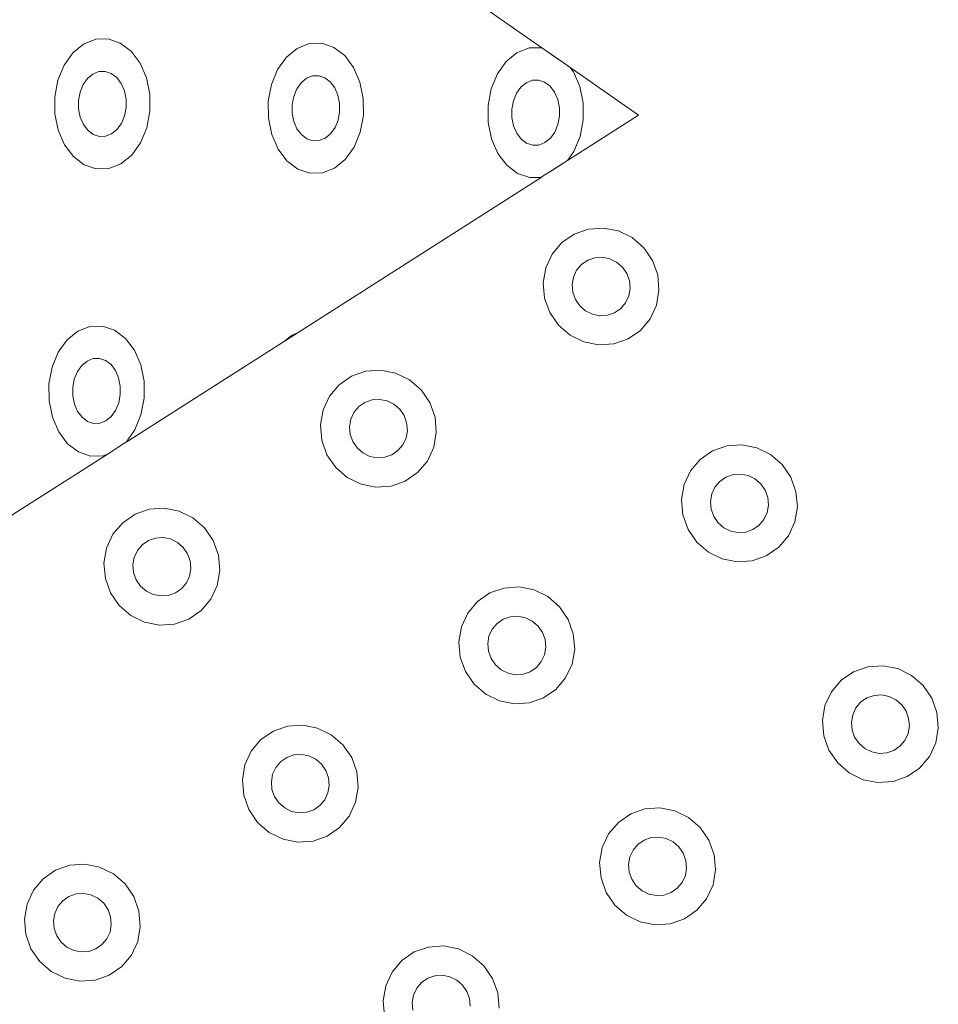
# Model space of a CAD drawing. Extents: x 5066 to 9756, y -2696 to -1109.
# Tile 122 of 248: x 9401.475 to 9401.831, y -2589.777 to -2589.395. Entities that reach past the tile are written whole.
import ezdxf

# ---------------------------------------------------------------- set-up
doc = ezdxf.new("R2010")
doc.units = 0
doc.header["$MEASUREMENT"] = 0
doc.layers.add('IFC-Elemento construtivo genérico-Contorno', color=253, linetype='CONTINUOUS', lineweight=5)

msp = doc.modelspace()

# ---------------------------------------------------------------- linework, layer by layer
at = {"layer": 'IFC-Elemento construtivo genérico-Contorno', "color": 8, "lineweight": 5}
for p, q in [((9401.52351, -2589.29884), (9401.67749, -2589.40599)), ((9401.49956, -2589.40456), (9401.50425, -2589.40272)), ((9401.50425, -2589.40272), (9401.50909, -2589.40259)), ((9401.50909, -2589.40259), (9401.51378, -2589.40418)), ((9401.49534, -2589.40799), (9401.49956, -2589.40456)), ((9401.51378, -2589.40418), (9401.518, -2589.40738)), ((9401.57831, -2589.40966), (9401.58249, -2589.40623)), ((9401.58249, -2589.40623), (9401.58718, -2589.40438)), ((9401.58718, -2589.40438), (9401.59202, -2589.40425)), ((9401.59202, -2589.40425), (9401.59675, -2589.40584)), ((9401.59675, -2589.40584), (9401.60097, -2589.40904)), ((9401.66784, -2589.40794), (9401.67253, -2589.40609)), ((9401.67253, -2589.40609), (9401.67749, -2589.40599)), ((9401.67749, -2589.40599), (9401.68347, -2589.41016)), ((9401.67749, -2589.40599), (9401.68167, -2589.40892)), ((9401.49195, -2589.41278), (9401.49534, -2589.40799)), ((9401.518, -2589.40738), (9401.52148, -2589.41197)), ((9401.57488, -2589.41444), (9401.57831, -2589.40966)), ((9401.60097, -2589.40904), (9401.60441, -2589.41363)), ((9401.66366, -2589.41136), (9401.66784, -2589.40794)), ((9401.68167, -2589.40892), (9401.68577, -2589.41176)), ((9401.68238, -2589.4094), (9401.68405, -2589.41057)), ((9401.48956, -2589.41858), (9401.49195, -2589.41278)), ((9401.52148, -2589.41197), (9401.52394, -2589.41765)), ((9401.57249, -2589.42024), (9401.57488, -2589.41444)), ((9401.60441, -2589.41363), (9401.60687, -2589.41931)), ((9401.66027, -2589.41614), (9401.66366, -2589.41136)), ((9401.68577, -2589.41176), (9401.68851, -2589.41368)), ((9401.68671, -2589.41241), (9401.71507, -2589.43216)), ((9401.68851, -2589.41365), (9401.6898, -2589.41534)), ((9401.49937, -2589.4203), (9401.50109, -2589.41791)), ((9401.50109, -2589.41791), (9401.50316, -2589.4162)), ((9401.50316, -2589.4162), (9401.5055, -2589.41528)), ((9401.5055, -2589.41528), (9401.50796, -2589.41521)), ((9401.50796, -2589.41521), (9401.5103, -2589.416)), ((9401.5103, -2589.416), (9401.51241, -2589.4176)), ((9401.51241, -2589.4176), (9401.51413, -2589.4199)), ((9401.52394, -2589.41765), (9401.52523, -2589.42402)), ((9401.58402, -2589.41957), (9401.58613, -2589.41786)), ((9401.58613, -2589.41786), (9401.58847, -2589.41694)), ((9401.58847, -2589.41694), (9401.59089, -2589.41687)), ((9401.59089, -2589.41687), (9401.59323, -2589.41766)), ((9401.59323, -2589.41766), (9401.59534, -2589.41926)), ((9401.65784, -2589.42195), (9401.66027, -2589.41614)), ((9401.6898, -2589.41534), (9401.69226, -2589.42102)), ((9401.48831, -2589.42502), (9401.48956, -2589.41858)), ((9401.49816, -2589.42321), (9401.49937, -2589.4203)), ((9401.51413, -2589.4199), (9401.51538, -2589.42274)), ((9401.57128, -2589.42668), (9401.57249, -2589.42024)), ((9401.58113, -2589.42487), (9401.5823, -2589.42196)), ((9401.5823, -2589.42196), (9401.58402, -2589.41957)), ((9401.59534, -2589.41926), (9401.5971, -2589.42156)), ((9401.5971, -2589.42156), (9401.59831, -2589.4244)), ((9401.60687, -2589.41931), (9401.60816, -2589.42568)), ((9401.65663, -2589.42839), (9401.65784, -2589.42195)), ((9401.66769, -2589.42367), (9401.66937, -2589.42128)), ((9401.66937, -2589.42128), (9401.67148, -2589.41957)), ((9401.67148, -2589.41957), (9401.67382, -2589.41864)), ((9401.67382, -2589.41864), (9401.67624, -2589.41858)), ((9401.67624, -2589.41858), (9401.67859, -2589.41938)), ((9401.67859, -2589.41938), (9401.6807, -2589.42097)), ((9401.6807, -2589.42097), (9401.68245, -2589.42327)), ((9401.69226, -2589.42102), (9401.69355, -2589.42739)), ((9401.48831, -2589.42502), (9401.48835, -2589.43164)), ((9401.49757, -2589.42642), (9401.49816, -2589.42321)), ((9401.51538, -2589.42274), (9401.51601, -2589.42592)), ((9401.51601, -2589.42592), (9401.51605, -2589.42924)), ((9401.52523, -2589.42402), (9401.52527, -2589.43065)), ((9401.5805, -2589.42808), (9401.58113, -2589.42487)), ((9401.59831, -2589.4244), (9401.59898, -2589.42758)), ((9401.60816, -2589.42568), (9401.6082, -2589.43231)), ((9401.66648, -2589.42657), (9401.66769, -2589.42367)), ((9401.68245, -2589.42327), (9401.68366, -2589.42611)), ((9401.49757, -2589.42974), (9401.49757, -2589.42642)), ((9401.49757, -2589.42974), (9401.49823, -2589.43292)), ((9401.51542, -2589.43245), (9401.51605, -2589.42924)), ((9401.57128, -2589.42668), (9401.57132, -2589.43331)), ((9401.5805, -2589.42808), (9401.58054, -2589.4314)), ((9401.59898, -2589.4309), (9401.59898, -2589.42758)), ((9401.65663, -2589.42839), (9401.65667, -2589.43502)), ((9401.66585, -2589.42979), (9401.66648, -2589.42657)), ((9401.66585, -2589.42979), (9401.66589, -2589.43311)), ((9401.68366, -2589.42611), (9401.68433, -2589.42929)), ((9401.68433, -2589.43261), (9401.68433, -2589.42929)), ((9401.69355, -2589.43402), (9401.69355, -2589.42739)), ((9401.48835, -2589.43164), (9401.48964, -2589.43801)), ((9401.49823, -2589.43292), (9401.49945, -2589.43576)), ((9401.51421, -2589.43536), (9401.51542, -2589.43245)), ((9401.52405, -2589.43708), (9401.52527, -2589.43065)), ((9401.57132, -2589.43331), (9401.57261, -2589.43967)), ((9401.58054, -2589.4314), (9401.58116, -2589.43458)), ((9401.59835, -2589.43412), (9401.59898, -2589.4309)), ((9401.60698, -2589.43874), (9401.6082, -2589.43231)), ((9401.66589, -2589.43311), (9401.66652, -2589.43629)), ((9401.6837, -2589.43583), (9401.68433, -2589.43261)), ((9401.68741, -2589.4498), (9401.71507, -2589.43216)), ((9401.49945, -2589.43576), (9401.50116, -2589.43805)), ((9401.51249, -2589.43775), (9401.51421, -2589.43536)), ((9401.52163, -2589.44289), (9401.52405, -2589.43708)), ((9401.58116, -2589.43458), (9401.58241, -2589.43742)), ((9401.58241, -2589.43742), (9401.58413, -2589.43972)), ((9401.59546, -2589.43941), (9401.59718, -2589.43702)), ((9401.59718, -2589.43702), (9401.59835, -2589.43412)), ((9401.65667, -2589.43502), (9401.65796, -2589.44138)), ((9401.66652, -2589.43629), (9401.66777, -2589.43913)), ((9401.68253, -2589.43873), (9401.6837, -2589.43583)), ((9401.69234, -2589.44045), (9401.69355, -2589.43402)), ((9401.48964, -2589.43801), (9401.4921, -2589.44369)), ((9401.50116, -2589.43805), (9401.50331, -2589.43966)), ((9401.50331, -2589.43966), (9401.50566, -2589.44045)), ((9401.50566, -2589.44045), (9401.50808, -2589.44038)), ((9401.50808, -2589.44038), (9401.51042, -2589.43946)), ((9401.51042, -2589.43946), (9401.51249, -2589.43775)), ((9401.57261, -2589.43967), (9401.57507, -2589.44535)), ((9401.58413, -2589.43972), (9401.58624, -2589.44132)), ((9401.59101, -2589.44205), (9401.59335, -2589.44112)), ((9401.59335, -2589.44112), (9401.59546, -2589.43941)), ((9401.6046, -2589.44455), (9401.60698, -2589.43874)), ((9401.66777, -2589.43913), (9401.66948, -2589.44143)), ((9401.6787, -2589.44283), (9401.68081, -2589.44112)), ((9401.68081, -2589.44112), (9401.68253, -2589.43873)), ((9401.68995, -2589.44626), (9401.69234, -2589.44045)), ((9401.4921, -2589.44369), (9401.49558, -2589.44828)), ((9401.51823, -2589.44767), (9401.52163, -2589.44289)), ((9401.58624, -2589.44132), (9401.58859, -2589.44211)), ((9401.58859, -2589.44211), (9401.59101, -2589.44205)), ((9401.60116, -2589.44933), (9401.6046, -2589.44455)), ((9401.65796, -2589.44138), (9401.66042, -2589.44706)), ((9401.66948, -2589.44143), (9401.67159, -2589.44303)), ((9401.67159, -2589.44303), (9401.67394, -2589.44382)), ((9401.67394, -2589.44382), (9401.67636, -2589.44376)), ((9401.67636, -2589.44376), (9401.6787, -2589.44283)), ((9401.49558, -2589.44828), (9401.4998, -2589.45148)), ((9401.51405, -2589.4511), (9401.51823, -2589.44767)), ((9401.57507, -2589.44535), (9401.57851, -2589.44994)), ((9401.66042, -2589.44706), (9401.66386, -2589.45165)), ((9401.68741, -2589.44981), (9401.68995, -2589.44626)), ((9401.4998, -2589.45148), (9401.50448, -2589.45307)), ((9401.50937, -2589.45294), (9401.51405, -2589.4511)), ((9401.57851, -2589.44994), (9401.58273, -2589.45314)), ((9401.5923, -2589.4546), (9401.59698, -2589.45276)), ((9401.59698, -2589.45276), (9401.60116, -2589.44933)), ((9401.66386, -2589.45165), (9401.66808, -2589.45485)), ((9401.68198, -2589.45328), (9401.68624, -2589.45055)), ((9401.68214, -2589.45318), (9401.68741, -2589.44981)), ((9401.68624, -2589.45055), (9401.68741, -2589.44981)), ((9401.50448, -2589.45307), (9401.50937, -2589.45294)), ((9401.51562, -2589.55944), (9401.67722, -2589.45632)), ((9401.58273, -2589.45314), (9401.58745, -2589.45473)), ((9401.58745, -2589.45473), (9401.5923, -2589.4546)), ((9401.66808, -2589.45485), (9401.6728, -2589.45644)), ((9401.6728, -2589.45644), (9401.67722, -2589.45632)), ((9401.67722, -2589.45632), (9401.67765, -2589.45605)), ((9401.67765, -2589.45605), (9401.68198, -2589.45328)), ((9401.68527, -2589.48163), (9401.69007, -2589.47832)), ((9401.69007, -2589.47832), (9401.69558, -2589.47639)), ((9401.69558, -2589.47639), (9401.70144, -2589.47599)), ((9401.70144, -2589.47599), (9401.70722, -2589.47713)), ((9401.70722, -2589.47713), (9401.71257, -2589.47974)), ((9401.68148, -2589.48611), (9401.68527, -2589.48163)), ((9401.71257, -2589.47974), (9401.71706, -2589.48364)), ((9401.67902, -2589.49144), (9401.68148, -2589.48611)), ((9401.71706, -2589.48364), (9401.72046, -2589.48857)), ((9401.69101, -2589.49239), (9401.69288, -2589.49016)), ((9401.69288, -2589.49016), (9401.6953, -2589.4885)), ((9401.6953, -2589.4885), (9401.69804, -2589.48754)), ((9401.69804, -2589.48754), (9401.70097, -2589.48734)), ((9401.70097, -2589.48734), (9401.70386, -2589.48791)), ((9401.70386, -2589.48791), (9401.70655, -2589.48921)), ((9401.70655, -2589.48921), (9401.70878, -2589.49116)), ((9401.72046, -2589.48857), (9401.72249, -2589.49418)), ((9401.678, -2589.49726), (9401.67902, -2589.49144)), ((9401.68976, -2589.49506), (9401.69101, -2589.49239)), ((9401.70878, -2589.49116), (9401.7105, -2589.49362)), ((9401.7105, -2589.49362), (9401.71152, -2589.49643)), ((9401.72249, -2589.49418), (9401.723, -2589.5001)), ((9401.678, -2589.49726), (9401.67855, -2589.50319)), ((9401.68925, -2589.49798), (9401.68976, -2589.49506)), ((9401.68925, -2589.49798), (9401.68952, -2589.50093)), ((9401.71152, -2589.49643), (9401.71175, -2589.4994)), ((9401.68952, -2589.50093), (9401.69054, -2589.50374)), ((9401.71003, -2589.50498), (9401.71124, -2589.50231)), ((9401.71124, -2589.50231), (9401.71175, -2589.4994)), ((9401.72202, -2589.50593), (9401.723, -2589.5001)), ((9401.67855, -2589.50319), (9401.68058, -2589.5088)), ((9401.69054, -2589.50374), (9401.69222, -2589.50621)), ((9401.69222, -2589.50621), (9401.69448, -2589.50816)), ((9401.70816, -2589.50721), (9401.71003, -2589.50498)), ((9401.71952, -2589.51127), (9401.72202, -2589.50593)), ((9401.68058, -2589.5088), (9401.68394, -2589.51373)), ((9401.69448, -2589.50816), (9401.69714, -2589.50946)), ((9401.69714, -2589.50946), (9401.70003, -2589.51003)), ((9401.70003, -2589.51003), (9401.70296, -2589.50983)), ((9401.70296, -2589.50983), (9401.70573, -2589.50887)), ((9401.70573, -2589.50887), (9401.70816, -2589.50721)), ((9401.68394, -2589.51373), (9401.68847, -2589.51763)), ((9401.71577, -2589.51574), (9401.71952, -2589.51127)), ((9401.49312, -2589.51944), (9401.4973, -2589.51601)), ((9401.4973, -2589.51601), (9401.50198, -2589.51417)), ((9401.50198, -2589.51417), (9401.50687, -2589.51404)), ((9401.50687, -2589.51404), (9401.51155, -2589.51563)), ((9401.51155, -2589.51563), (9401.51577, -2589.51883)), ((9401.57741, -2589.52), (9401.58234, -2589.51685)), ((9401.57741, -2589.52001), (9401.58027, -2589.51767)), ((9401.58027, -2589.51767), (9401.58238, -2589.51684)), ((9401.58038, -2589.5181), (9401.58234, -2589.51685)), ((9401.68847, -2589.51763), (9401.69378, -2589.52024)), ((9401.71097, -2589.51905), (9401.71577, -2589.51574)), ((9401.48972, -2589.52422), (9401.49312, -2589.51944)), ((9401.51577, -2589.51883), (9401.51925, -2589.52342)), ((9401.57741, -2589.52), (9401.58038, -2589.5181)), ((9401.69378, -2589.52024), (9401.69956, -2589.52138)), ((9401.69956, -2589.52138), (9401.70542, -2589.52098)), ((9401.70542, -2589.52098), (9401.71097, -2589.51905)), ((9401.4873, -2589.53003), (9401.48972, -2589.52422)), ((9401.51925, -2589.52342), (9401.52171, -2589.52909)), ((9401.49886, -2589.52936), (9401.50093, -2589.52764)), ((9401.50093, -2589.52764), (9401.50327, -2589.52672)), ((9401.50327, -2589.52672), (9401.5057, -2589.52666)), ((9401.5057, -2589.52666), (9401.50808, -2589.52745)), ((9401.50808, -2589.52745), (9401.51019, -2589.52905)), ((9401.51019, -2589.52905), (9401.51191, -2589.53135)), ((9401.52171, -2589.52909), (9401.523, -2589.53546)), ((9401.48609, -2589.53646), (9401.4873, -2589.53003)), ((9401.49593, -2589.53465), (9401.49714, -2589.53175)), ((9401.49714, -2589.53175), (9401.49886, -2589.52936)), ((9401.51191, -2589.53135), (9401.51312, -2589.53419)), ((9401.60359, -2589.53351), (9401.60909, -2589.53159)), ((9401.60909, -2589.53159), (9401.61495, -2589.53118)), ((9401.61495, -2589.53118), (9401.62073, -2589.53232)), ((9401.62073, -2589.53232), (9401.62609, -2589.53493)), ((9401.48609, -2589.53646), (9401.48613, -2589.54309)), ((9401.49534, -2589.53787), (9401.49593, -2589.53465)), ((9401.51312, -2589.53419), (9401.51378, -2589.53737)), ((9401.523, -2589.53546), (9401.52304, -2589.54209)), ((9401.59499, -2589.5413), (9401.59878, -2589.53682)), ((9401.59878, -2589.53682), (9401.60359, -2589.53351)), ((9401.62609, -2589.53493), (9401.63058, -2589.53883)), ((9401.49534, -2589.54118), (9401.49534, -2589.53787)), ((9401.5132, -2589.5439), (9401.51378, -2589.54069)), ((9401.51378, -2589.54069), (9401.51378, -2589.53737)), ((9401.63058, -2589.53883), (9401.63398, -2589.54376)), ((9401.48613, -2589.54309), (9401.48741, -2589.54946)), ((9401.49534, -2589.54118), (9401.49601, -2589.54437)), ((9401.49601, -2589.54437), (9401.49722, -2589.5472)), ((9401.51198, -2589.5468), (9401.5132, -2589.5439)), ((9401.52179, -2589.54853), (9401.52304, -2589.54209)), ((9401.59253, -2589.54663), (9401.59499, -2589.5413)), ((9401.6064, -2589.54535), (9401.60878, -2589.54369)), ((9401.60878, -2589.54369), (9401.61155, -2589.54273)), ((9401.61155, -2589.54273), (9401.61448, -2589.54253)), ((9401.61448, -2589.54253), (9401.61738, -2589.5431)), ((9401.61738, -2589.5431), (9401.62003, -2589.54441)), ((9401.62003, -2589.54441), (9401.6223, -2589.54635)), ((9401.63398, -2589.54376), (9401.63601, -2589.54938)), ((9401.49722, -2589.5472), (9401.49894, -2589.5495)), ((9401.51027, -2589.5492), (9401.51198, -2589.5468)), ((9401.59152, -2589.55246), (9401.59253, -2589.54663)), ((9401.60327, -2589.55026), (9401.60452, -2589.54759)), ((9401.60452, -2589.54759), (9401.6064, -2589.54535)), ((9401.6223, -2589.54635), (9401.62398, -2589.54882)), ((9401.48741, -2589.54946), (9401.48988, -2589.55513)), ((9401.49894, -2589.5495), (9401.50105, -2589.55111)), ((9401.50105, -2589.55111), (9401.50343, -2589.5519)), ((9401.50343, -2589.5519), (9401.50585, -2589.55183)), ((9401.50585, -2589.55183), (9401.5082, -2589.55091)), ((9401.5082, -2589.55091), (9401.51027, -2589.5492)), ((9401.51941, -2589.55433), (9401.52179, -2589.54853)), ((9401.60277, -2589.55317), (9401.60327, -2589.55026)), ((9401.62398, -2589.54882), (9401.62499, -2589.55163)), ((9401.62499, -2589.55163), (9401.62527, -2589.55459)), ((9401.63601, -2589.54938), (9401.63652, -2589.5553)), ((9401.48988, -2589.55513), (9401.49335, -2589.55973)), ((9401.51601, -2589.55911), (9401.51941, -2589.55433)), ((9401.59152, -2589.55246), (9401.59202, -2589.55838)), ((9401.60277, -2589.55317), (9401.60304, -2589.55613)), ((9401.62476, -2589.5575), (9401.62527, -2589.55459)), ((9401.6355, -2589.56112), (9401.63652, -2589.5553)), ((9401.49335, -2589.55973), (9401.49757, -2589.56293)), ((9401.50905, -2589.56363), (9401.51558, -2589.55946)), ((9401.51163, -2589.56198), (9401.51558, -2589.55946)), ((9401.51558, -2589.55946), (9401.51601, -2589.55911)), ((9401.59202, -2589.55838), (9401.59405, -2589.564)), ((9401.60304, -2589.55613), (9401.60405, -2589.55894)), ((9401.60405, -2589.55894), (9401.60573, -2589.5614)), ((9401.62355, -2589.56017), (9401.62476, -2589.5575)), ((9401.49757, -2589.56293), (9401.50226, -2589.56452)), ((9401.50714, -2589.56439), (9401.50905, -2589.56363)), ((9401.50905, -2589.56363), (9401.51163, -2589.56198)), ((9401.60573, -2589.5614), (9401.608, -2589.56335)), ((9401.608, -2589.56335), (9401.61066, -2589.56466)), ((9401.61925, -2589.56406), (9401.62163, -2589.5624)), ((9401.62163, -2589.5624), (9401.62355, -2589.56017)), ((9401.63304, -2589.56646), (9401.6355, -2589.56112)), ((9401.73898, -2589.56583), (9401.74378, -2589.56252)), ((9401.74378, -2589.56252), (9401.74933, -2589.56059)), ((9401.74933, -2589.56059), (9401.75519, -2589.56019)), ((9401.75519, -2589.56019), (9401.76097, -2589.56133)), ((9401.76097, -2589.56133), (9401.76632, -2589.56394)), ((9401.34152, -2589.67053), (9401.50902, -2589.56365)), ((9401.50226, -2589.56452), (9401.50714, -2589.56439)), ((9401.59405, -2589.564), (9401.59745, -2589.56892)), ((9401.61066, -2589.56466), (9401.61355, -2589.56523)), ((9401.61355, -2589.56523), (9401.61648, -2589.56503)), ((9401.61648, -2589.56503), (9401.61925, -2589.56406)), ((9401.62925, -2589.57093), (9401.63304, -2589.56646)), ((9401.73523, -2589.5703), (9401.73898, -2589.56583)), ((9401.76632, -2589.56394), (9401.77081, -2589.56784)), ((9401.59745, -2589.56892), (9401.60195, -2589.57282)), ((9401.62445, -2589.57425), (9401.62925, -2589.57093)), ((9401.73277, -2589.57564), (9401.73523, -2589.5703)), ((9401.77081, -2589.56784), (9401.77421, -2589.57277)), ((9401.60195, -2589.57282), (9401.6073, -2589.57544)), ((9401.61894, -2589.57617), (9401.62445, -2589.57425)), ((9401.74472, -2589.5766), (9401.74663, -2589.57436)), ((9401.74663, -2589.57436), (9401.74902, -2589.5727)), ((9401.74902, -2589.5727), (9401.75179, -2589.57174)), ((9401.75179, -2589.57174), (9401.75472, -2589.57154)), ((9401.75472, -2589.57154), (9401.75761, -2589.57211)), ((9401.75761, -2589.57211), (9401.76027, -2589.57342)), ((9401.76027, -2589.57342), (9401.76253, -2589.57536)), ((9401.77421, -2589.57277), (9401.7762, -2589.57839)), ((9401.6073, -2589.57544), (9401.61308, -2589.57658)), ((9401.61308, -2589.57658), (9401.61894, -2589.57617)), ((9401.73175, -2589.58147), (9401.73277, -2589.57564)), ((9401.74351, -2589.57926), (9401.74472, -2589.5766)), ((9401.76253, -2589.57536), (9401.76421, -2589.57783)), ((9401.76421, -2589.57783), (9401.76523, -2589.58064)), ((9401.7762, -2589.57839), (9401.77675, -2589.58431)), ((9401.73175, -2589.58147), (9401.73226, -2589.58739)), ((9401.743, -2589.58217), (9401.74351, -2589.57926)), ((9401.743, -2589.58217), (9401.74327, -2589.58514)), ((9401.76523, -2589.58064), (9401.7655, -2589.5836)), ((9401.51952, -2589.58715), (9401.52503, -2589.58522)), ((9401.52503, -2589.58522), (9401.53089, -2589.58482)), ((9401.53089, -2589.58482), (9401.53667, -2589.58596)), ((9401.53667, -2589.58596), (9401.54202, -2589.58857)), ((9401.74327, -2589.58514), (9401.74425, -2589.58795)), ((9401.76374, -2589.58918), (9401.76499, -2589.58651)), ((9401.76499, -2589.58651), (9401.7655, -2589.5836)), ((9401.77573, -2589.59013), (9401.77675, -2589.58431)), ((9401.51472, -2589.59046), (9401.51952, -2589.58715)), ((9401.54202, -2589.58857), (9401.54652, -2589.59247)), ((9401.73226, -2589.58739), (9401.73429, -2589.593)), ((9401.74425, -2589.58795), (9401.74597, -2589.59041)), ((9401.74597, -2589.59041), (9401.7482, -2589.59236)), ((9401.76187, -2589.59141), (9401.76374, -2589.58918)), ((9401.77327, -2589.59547), (9401.77573, -2589.59013)), ((9401.51093, -2589.59493), (9401.51472, -2589.59046)), ((9401.54652, -2589.59247), (9401.54991, -2589.59739)), ((9401.73429, -2589.593), (9401.73769, -2589.59793)), ((9401.7482, -2589.59236), (9401.75089, -2589.59366)), ((9401.75089, -2589.59366), (9401.75378, -2589.59424)), ((9401.75378, -2589.59424), (9401.75671, -2589.59404)), ((9401.75671, -2589.59404), (9401.75948, -2589.59307)), ((9401.75948, -2589.59307), (9401.76187, -2589.59141)), ((9401.50847, -2589.60027), (9401.51093, -2589.59493)), ((9401.52234, -2589.59899), (9401.52476, -2589.59733)), ((9401.52476, -2589.59733), (9401.52749, -2589.59637)), ((9401.52749, -2589.59637), (9401.53042, -2589.59616)), ((9401.53042, -2589.59616), (9401.53331, -2589.59674)), ((9401.53331, -2589.59674), (9401.53601, -2589.59804)), ((9401.53601, -2589.59804), (9401.53823, -2589.59999)), ((9401.54991, -2589.59739), (9401.55195, -2589.60301)), ((9401.73769, -2589.59793), (9401.74218, -2589.60183)), ((9401.76948, -2589.59994), (9401.77327, -2589.59547)), ((9401.50745, -2589.6061), (9401.50847, -2589.60027)), ((9401.51921, -2589.60389), (9401.52046, -2589.60122)), ((9401.52046, -2589.60122), (9401.52234, -2589.59899)), ((9401.53823, -2589.59999), (9401.53995, -2589.60246)), ((9401.74218, -2589.60183), (9401.74753, -2589.60445)), ((9401.76468, -2589.60325), (9401.76948, -2589.59994)), ((9401.5187, -2589.6068), (9401.51921, -2589.60389)), ((9401.53995, -2589.60246), (9401.54097, -2589.60527)), ((9401.54097, -2589.60527), (9401.5412, -2589.60822)), ((9401.55195, -2589.60301), (9401.55245, -2589.60894)), ((9401.74753, -2589.60445), (9401.75331, -2589.60558)), ((9401.75331, -2589.60558), (9401.75917, -2589.60518)), ((9401.75917, -2589.60518), (9401.76468, -2589.60325)), ((9401.50745, -2589.6061), (9401.508, -2589.61202)), ((9401.5187, -2589.6068), (9401.51898, -2589.60977)), ((9401.5407, -2589.61114), (9401.5412, -2589.60822)), ((9401.55144, -2589.61476), (9401.55245, -2589.60894)), ((9401.508, -2589.61202), (9401.50999, -2589.61763)), ((9401.51898, -2589.60977), (9401.51999, -2589.61258)), ((9401.51999, -2589.61258), (9401.52167, -2589.61504)), ((9401.53948, -2589.61381), (9401.5407, -2589.61114)), ((9401.52167, -2589.61504), (9401.52394, -2589.61699)), ((9401.52394, -2589.61699), (9401.52659, -2589.61829)), ((9401.53519, -2589.6177), (9401.53757, -2589.61604)), ((9401.53757, -2589.61604), (9401.53948, -2589.61381)), ((9401.54898, -2589.62009), (9401.55144, -2589.61476)), ((9401.6573, -2589.61771), (9401.66284, -2589.61579)), ((9401.66284, -2589.61579), (9401.66866, -2589.61538)), ((9401.66866, -2589.61538), (9401.67448, -2589.61653)), ((9401.67448, -2589.61653), (9401.6798, -2589.61913)), ((9401.50999, -2589.61763), (9401.51339, -2589.62256)), ((9401.52659, -2589.61829), (9401.52948, -2589.61886)), ((9401.52948, -2589.61886), (9401.53241, -2589.61866)), ((9401.53241, -2589.61866), (9401.53519, -2589.6177)), ((9401.54523, -2589.62457), (9401.54898, -2589.62009)), ((9401.65249, -2589.62103), (9401.6573, -2589.61771)), ((9401.6798, -2589.61913), (9401.68433, -2589.62303)), ((9401.51339, -2589.62256), (9401.51792, -2589.62646)), ((9401.54042, -2589.62788), (9401.54523, -2589.62457)), ((9401.64874, -2589.6255), (9401.65249, -2589.62103)), ((9401.68433, -2589.62303), (9401.68769, -2589.62796)), ((9401.51792, -2589.62646), (9401.52323, -2589.62907)), ((9401.53488, -2589.62981), (9401.54042, -2589.62788)), ((9401.64624, -2589.63083), (9401.64874, -2589.6255)), ((9401.66011, -2589.62955), (9401.66253, -2589.6279)), ((9401.66253, -2589.6279), (9401.6653, -2589.62694)), ((9401.6653, -2589.62694), (9401.6682, -2589.62673)), ((9401.6682, -2589.62673), (9401.67113, -2589.6273)), ((9401.67113, -2589.6273), (9401.67378, -2589.62861)), ((9401.67378, -2589.62861), (9401.67605, -2589.63056)), ((9401.68769, -2589.62796), (9401.68972, -2589.63358)), ((9401.52323, -2589.62907), (9401.52902, -2589.63021)), ((9401.52902, -2589.63021), (9401.53488, -2589.62981)), ((9401.64527, -2589.63666), (9401.64624, -2589.63083)), ((9401.65698, -2589.63446), (9401.65823, -2589.63179)), ((9401.65823, -2589.63179), (9401.66011, -2589.62955)), ((9401.67605, -2589.63056), (9401.67773, -2589.63302)), ((9401.65652, -2589.63737), (9401.65698, -2589.63446)), ((9401.67773, -2589.63302), (9401.67874, -2589.63583)), ((9401.67874, -2589.63583), (9401.67902, -2589.63879)), ((9401.68972, -2589.63358), (9401.69027, -2589.6395)), ((9401.64527, -2589.63666), (9401.64577, -2589.64258)), ((9401.65652, -2589.63737), (9401.65675, -2589.64033)), ((9401.67851, -2589.64171), (9401.67902, -2589.63879)), ((9401.68925, -2589.64533), (9401.69027, -2589.6395)), ((9401.64577, -2589.64258), (9401.6478, -2589.6482)), ((9401.65675, -2589.64033), (9401.65777, -2589.64314)), ((9401.65777, -2589.64314), (9401.65945, -2589.6456)), ((9401.67726, -2589.64437), (9401.67851, -2589.64171)), ((9401.65945, -2589.6456), (9401.66171, -2589.64756)), ((9401.66171, -2589.64756), (9401.66437, -2589.64886)), ((9401.67296, -2589.64826), (9401.67538, -2589.64661)), ((9401.67538, -2589.64661), (9401.67726, -2589.64437)), ((9401.68675, -2589.65066), (9401.68925, -2589.64533)), ((9401.79851, -2589.64827), (9401.80405, -2589.64635)), ((9401.80405, -2589.64635), (9401.80991, -2589.64594)), ((9401.80991, -2589.64594), (9401.8157, -2589.64709)), ((9401.8157, -2589.64709), (9401.82101, -2589.64969)), ((9401.6478, -2589.6482), (9401.65116, -2589.65313)), ((9401.66437, -2589.64886), (9401.6673, -2589.64943)), ((9401.6673, -2589.64943), (9401.67023, -2589.64923)), ((9401.67023, -2589.64923), (9401.67296, -2589.64826)), ((9401.683, -2589.65514), (9401.68675, -2589.65066)), ((9401.7937, -2589.65158), (9401.79851, -2589.64827)), ((9401.82101, -2589.64969), (9401.82554, -2589.6536)), ((9401.65116, -2589.65313), (9401.6557, -2589.65703)), ((9401.6782, -2589.65845), (9401.683, -2589.65514)), ((9401.78995, -2589.65606), (9401.7937, -2589.65158)), ((9401.82554, -2589.6536), (9401.8289, -2589.65852)), ((9401.6557, -2589.65703), (9401.66101, -2589.65964)), ((9401.67269, -2589.66037), (9401.6782, -2589.65845)), ((9401.78745, -2589.66139), (9401.78995, -2589.65606)), ((9401.80132, -2589.66011), (9401.80374, -2589.65846)), ((9401.80374, -2589.65846), (9401.80652, -2589.6575)), ((9401.80652, -2589.6575), (9401.80945, -2589.65729)), ((9401.80945, -2589.65729), (9401.81234, -2589.65786)), ((9401.81234, -2589.65786), (9401.81499, -2589.65917)), ((9401.81499, -2589.65917), (9401.81726, -2589.66112)), ((9401.8289, -2589.65852), (9401.83093, -2589.66414)), ((9401.66101, -2589.65964), (9401.66683, -2589.66078)), ((9401.66683, -2589.66078), (9401.67269, -2589.66037)), ((9401.78648, -2589.66722), (9401.78745, -2589.66139)), ((9401.79823, -2589.66502), (9401.79945, -2589.66235)), ((9401.79945, -2589.66235), (9401.80132, -2589.66011)), ((9401.81726, -2589.66112), (9401.81894, -2589.66358)), ((9401.79773, -2589.66793), (9401.79823, -2589.66502)), ((9401.81894, -2589.66358), (9401.81995, -2589.66639)), ((9401.81995, -2589.66639), (9401.82023, -2589.66935)), ((9401.83093, -2589.66414), (9401.83148, -2589.67006)), ((9401.57323, -2589.67135), (9401.57878, -2589.66943)), ((9401.57878, -2589.66943), (9401.58464, -2589.66902)), ((9401.58464, -2589.66902), (9401.59042, -2589.67016)), ((9401.59042, -2589.67016), (9401.59573, -2589.67277)), ((9401.78648, -2589.66722), (9401.78698, -2589.67314)), ((9401.79773, -2589.66793), (9401.79796, -2589.67089)), ((9401.81972, -2589.67227), (9401.82023, -2589.66935)), ((9401.83046, -2589.67589), (9401.83148, -2589.67006)), ((9401.56843, -2589.67466), (9401.57323, -2589.67135)), ((9401.59573, -2589.67277), (9401.60027, -2589.67667)), ((9401.78698, -2589.67314), (9401.78902, -2589.67876)), ((9401.79796, -2589.67089), (9401.79898, -2589.6737)), ((9401.79898, -2589.6737), (9401.8007, -2589.67616)), ((9401.81847, -2589.67493), (9401.81972, -2589.67227)), ((9401.56468, -2589.67914), (9401.56843, -2589.67466)), ((9401.60027, -2589.67667), (9401.60366, -2589.6816)), ((9401.8007, -2589.67616), (9401.80292, -2589.67811)), ((9401.80292, -2589.67811), (9401.80562, -2589.67942)), ((9401.81417, -2589.67883), (9401.81659, -2589.67717)), ((9401.81659, -2589.67717), (9401.81847, -2589.67493)), ((9401.828, -2589.68122), (9401.83046, -2589.67589)), ((9401.56222, -2589.68447), (9401.56468, -2589.67914)), ((9401.57609, -2589.68319), (9401.57847, -2589.68154)), ((9401.57847, -2589.68154), (9401.58124, -2589.68057)), ((9401.58124, -2589.68057), (9401.58417, -2589.68037)), ((9401.58417, -2589.68037), (9401.58706, -2589.68094)), ((9401.58706, -2589.68094), (9401.58972, -2589.68224)), ((9401.60366, -2589.6816), (9401.60566, -2589.68721)), ((9401.78902, -2589.67876), (9401.79241, -2589.68369)), ((9401.80562, -2589.67942), (9401.80851, -2589.67999)), ((9401.80851, -2589.67999), (9401.81144, -2589.67979)), ((9401.81144, -2589.67979), (9401.81417, -2589.67883)), ((9401.82421, -2589.6857), (9401.828, -2589.68122)), ((9401.5612, -2589.69029), (9401.56222, -2589.68447)), ((9401.57296, -2589.68809), (9401.57417, -2589.68543)), ((9401.57417, -2589.68543), (9401.57609, -2589.68319)), ((9401.58972, -2589.68224), (9401.59198, -2589.6842)), ((9401.59198, -2589.6842), (9401.59366, -2589.68666)), ((9401.79241, -2589.68369), (9401.79691, -2589.68759)), ((9401.81941, -2589.68901), (9401.82421, -2589.6857)), ((9401.57245, -2589.69101), (9401.57296, -2589.68809)), ((9401.59366, -2589.68666), (9401.59468, -2589.68946)), ((9401.59468, -2589.68946), (9401.59495, -2589.69243)), ((9401.60566, -2589.68721), (9401.6062, -2589.69314)), ((9401.79691, -2589.68759), (9401.80226, -2589.6902)), ((9401.8139, -2589.69093), (9401.81941, -2589.68901)), ((9401.5612, -2589.69029), (9401.56171, -2589.69622)), ((9401.57245, -2589.69101), (9401.57269, -2589.69397)), ((9401.59445, -2589.69534), (9401.59495, -2589.69243)), ((9401.60519, -2589.69897), (9401.6062, -2589.69314)), ((9401.80226, -2589.6902), (9401.80804, -2589.69134)), ((9401.80804, -2589.69134), (9401.8139, -2589.69093)), ((9401.56171, -2589.69622), (9401.56374, -2589.70183)), ((9401.57269, -2589.69397), (9401.5737, -2589.69677)), ((9401.5737, -2589.69677), (9401.57542, -2589.69924)), ((9401.5932, -2589.698), (9401.59445, -2589.69534)), ((9401.57542, -2589.69924), (9401.57765, -2589.70119)), ((9401.57765, -2589.70119), (9401.58034, -2589.7025)), ((9401.5889, -2589.7019), (9401.59132, -2589.70025)), ((9401.59132, -2589.70025), (9401.5932, -2589.698)), ((9401.60273, -2589.7043), (9401.60519, -2589.69897)), ((9401.71753, -2589.70154), (9401.72339, -2589.70114)), ((9401.72339, -2589.70114), (9401.72921, -2589.70228)), ((9401.56374, -2589.70183), (9401.56714, -2589.70676)), ((9401.58034, -2589.7025), (9401.58323, -2589.70307)), ((9401.58323, -2589.70307), (9401.58616, -2589.70286)), ((9401.58616, -2589.70286), (9401.5889, -2589.7019)), ((9401.59894, -2589.70877), (9401.60273, -2589.7043)), ((9401.70722, -2589.70678), (9401.71202, -2589.70347)), ((9401.71202, -2589.70347), (9401.71753, -2589.70154)), ((9401.72921, -2589.70228), (9401.73452, -2589.70489)), ((9401.73452, -2589.70489), (9401.73905, -2589.70879)), ((9401.56714, -2589.70676), (9401.57163, -2589.71067)), ((9401.59413, -2589.71209), (9401.59894, -2589.70877)), ((9401.70343, -2589.71126), (9401.70722, -2589.70678)), ((9401.73905, -2589.70879), (9401.74241, -2589.71372)), ((9401.57163, -2589.71067), (9401.57698, -2589.71327)), ((9401.58863, -2589.71401), (9401.59413, -2589.71209)), ((9401.70097, -2589.71659), (9401.70343, -2589.71126)), ((9401.71726, -2589.71365), (9401.71999, -2589.71269)), ((9401.71999, -2589.71269), (9401.72292, -2589.71249)), ((9401.72292, -2589.71249), (9401.72581, -2589.71306)), ((9401.57698, -2589.71327), (9401.58277, -2589.71442)), ((9401.58277, -2589.71442), (9401.58863, -2589.71401)), ((9401.71296, -2589.71755), (9401.71484, -2589.71531)), ((9401.71484, -2589.71531), (9401.71726, -2589.71365)), ((9401.72581, -2589.71306), (9401.72851, -2589.71436)), ((9401.72851, -2589.71436), (9401.73077, -2589.71631)), ((9401.73077, -2589.71631), (9401.73245, -2589.71878)), ((9401.74241, -2589.71372), (9401.74445, -2589.71933)), ((9401.69995, -2589.72241), (9401.70097, -2589.71659)), ((9401.7112, -2589.72312), (9401.71171, -2589.72021)), ((9401.71171, -2589.72021), (9401.71296, -2589.71755)), ((9401.73245, -2589.71878), (9401.73347, -2589.72158)), ((9401.74445, -2589.71933), (9401.74495, -2589.72526)), ((9401.48863, -2589.72536), (9401.49413, -2589.72343)), ((9401.49413, -2589.72343), (9401.49999, -2589.72302)), ((9401.49999, -2589.72302), (9401.50577, -2589.72417)), ((9401.50577, -2589.72417), (9401.51113, -2589.72678)), ((9401.69995, -2589.72241), (9401.7005, -2589.72834)), ((9401.7112, -2589.72312), (9401.71148, -2589.72609)), ((9401.73347, -2589.72158), (9401.7337, -2589.72455)), ((9401.48382, -2589.72867), (9401.48863, -2589.72536)), ((9401.51113, -2589.72678), (9401.51562, -2589.73068)), ((9401.71148, -2589.72609), (9401.71249, -2589.72889)), ((9401.73198, -2589.73012), (9401.73323, -2589.72746)), ((9401.73323, -2589.72746), (9401.7337, -2589.72455)), ((9401.74398, -2589.73109), (9401.74495, -2589.72526)), ((9401.48003, -2589.73315), (9401.48382, -2589.72867)), ((9401.51562, -2589.73068), (9401.51902, -2589.73561)), ((9401.7005, -2589.72834), (9401.70253, -2589.73395)), ((9401.71249, -2589.72889), (9401.71417, -2589.73136)), ((9401.71417, -2589.73136), (9401.71644, -2589.73331)), ((9401.73011, -2589.73237), (9401.73198, -2589.73012)), ((9401.74148, -2589.73642), (9401.74398, -2589.73109)), ((9401.47757, -2589.73848), (9401.48003, -2589.73315)), ((9401.49144, -2589.7372), (9401.49382, -2589.73554)), ((9401.49382, -2589.73554), (9401.49659, -2589.73458)), ((9401.49659, -2589.73458), (9401.49952, -2589.73438)), ((9401.49952, -2589.73438), (9401.50241, -2589.73495)), ((9401.50241, -2589.73495), (9401.50507, -2589.73625)), ((9401.51902, -2589.73561), (9401.52105, -2589.74122)), ((9401.70253, -2589.73395), (9401.70589, -2589.73888)), ((9401.71644, -2589.73331), (9401.71909, -2589.73462)), ((9401.71909, -2589.73462), (9401.72198, -2589.73518)), ((9401.72198, -2589.73518), (9401.72491, -2589.73498)), ((9401.72491, -2589.73498), (9401.72769, -2589.73402)), ((9401.72769, -2589.73402), (9401.73011, -2589.73237)), ((9401.47655, -2589.7443), (9401.47757, -2589.73848)), ((9401.48831, -2589.7421), (9401.48956, -2589.73944)), ((9401.48956, -2589.73944), (9401.49144, -2589.7372)), ((9401.50507, -2589.73625), (9401.50734, -2589.7382)), ((9401.50734, -2589.7382), (9401.50905, -2589.74067)), ((9401.70589, -2589.73888), (9401.71042, -2589.74278)), ((9401.73773, -2589.74089), (9401.74148, -2589.73642)), ((9401.4878, -2589.74501), (9401.48831, -2589.7421)), ((9401.50905, -2589.74067), (9401.51003, -2589.74347)), ((9401.52105, -2589.74122), (9401.52155, -2589.74715)), ((9401.71042, -2589.74278), (9401.71573, -2589.74539)), ((9401.73292, -2589.7442), (9401.73773, -2589.74089)), ((9401.47655, -2589.7443), (9401.4771, -2589.75023)), ((9401.4878, -2589.74501), (9401.48808, -2589.74798)), ((9401.5098, -2589.74935), (9401.5103, -2589.74644)), ((9401.51003, -2589.74347), (9401.5103, -2589.74644)), ((9401.52054, -2589.75297), (9401.52155, -2589.74715)), ((9401.71573, -2589.74539), (9401.72155, -2589.74654)), ((9401.72155, -2589.74654), (9401.72738, -2589.74613)), ((9401.72738, -2589.74613), (9401.73292, -2589.7442)), ((9401.4771, -2589.75023), (9401.47909, -2589.75584)), ((9401.48808, -2589.74798), (9401.48909, -2589.75078)), ((9401.48909, -2589.75078), (9401.49077, -2589.75324)), ((9401.50859, -2589.75201), (9401.5098, -2589.74935)), ((9401.49077, -2589.75324), (9401.49304, -2589.7552)), ((9401.50429, -2589.75591), (9401.50667, -2589.75425)), ((9401.50667, -2589.75425), (9401.50859, -2589.75201)), ((9401.51808, -2589.7583), (9401.52054, -2589.75297)), ((9401.63351, -2589.75518), (9401.63933, -2589.75477)), ((9401.63933, -2589.75477), (9401.64515, -2589.75592)), ((9401.47909, -2589.75584), (9401.48249, -2589.76077)), ((9401.49304, -2589.7552), (9401.4957, -2589.75651)), ((9401.4957, -2589.75651), (9401.49859, -2589.75707)), ((9401.49859, -2589.75707), (9401.50152, -2589.75687)), ((9401.50152, -2589.75687), (9401.50429, -2589.75591)), ((9401.51433, -2589.76278), (9401.51808, -2589.7583)), ((9401.62316, -2589.76042), (9401.62796, -2589.7571)), ((9401.62796, -2589.7571), (9401.63351, -2589.75518)), ((9401.64515, -2589.75592), (9401.65046, -2589.75853)), ((9401.65046, -2589.75853), (9401.65499, -2589.76243)), ((9401.48249, -2589.76077), (9401.48698, -2589.76467)), ((9401.61941, -2589.76489), (9401.62316, -2589.76042)), ((9401.65499, -2589.76243), (9401.65835, -2589.76736)), ((9401.48698, -2589.76467), (9401.49234, -2589.76728)), ((9401.50398, -2589.76802), (9401.50948, -2589.76609)), ((9401.50948, -2589.76609), (9401.51433, -2589.76278)), ((9401.61691, -2589.77022), (9401.61941, -2589.76489)), ((9401.63597, -2589.76633), (9401.6389, -2589.76612)), ((9401.6389, -2589.76612), (9401.64179, -2589.76669)), ((9401.49234, -2589.76728), (9401.49812, -2589.76842)), ((9401.49812, -2589.76842), (9401.50398, -2589.76802)), ((9401.6289, -2589.77118), (9401.63077, -2589.76894)), ((9401.63077, -2589.76894), (9401.6332, -2589.76729)), ((9401.6332, -2589.76729), (9401.63597, -2589.76633)), ((9401.64179, -2589.76669), (9401.64445, -2589.768)), ((9401.64445, -2589.768), (9401.64671, -2589.76995)), ((9401.64671, -2589.76995), (9401.64839, -2589.77241)), ((9401.65835, -2589.76736), (9401.66038, -2589.77297)), ((9401.61593, -2589.77605), (9401.61691, -2589.77022)), ((9401.62718, -2589.77676), (9401.62769, -2589.77385)), ((9401.62769, -2589.77385), (9401.6289, -2589.77118)), ((9401.64839, -2589.77241), (9401.64941, -2589.77522)), ((9401.66038, -2589.77297), (9401.66093, -2589.77889)), ((9401.61593, -2589.77605), (9401.61644, -2589.78197)), ((9401.62718, -2589.77676), (9401.62741, -2589.77972)), ((9401.64941, -2589.77522), (9401.64968, -2589.77818))]:
    msp.add_line(p, q, dxfattribs=at)

doc.saveas('drawing.dxf')
